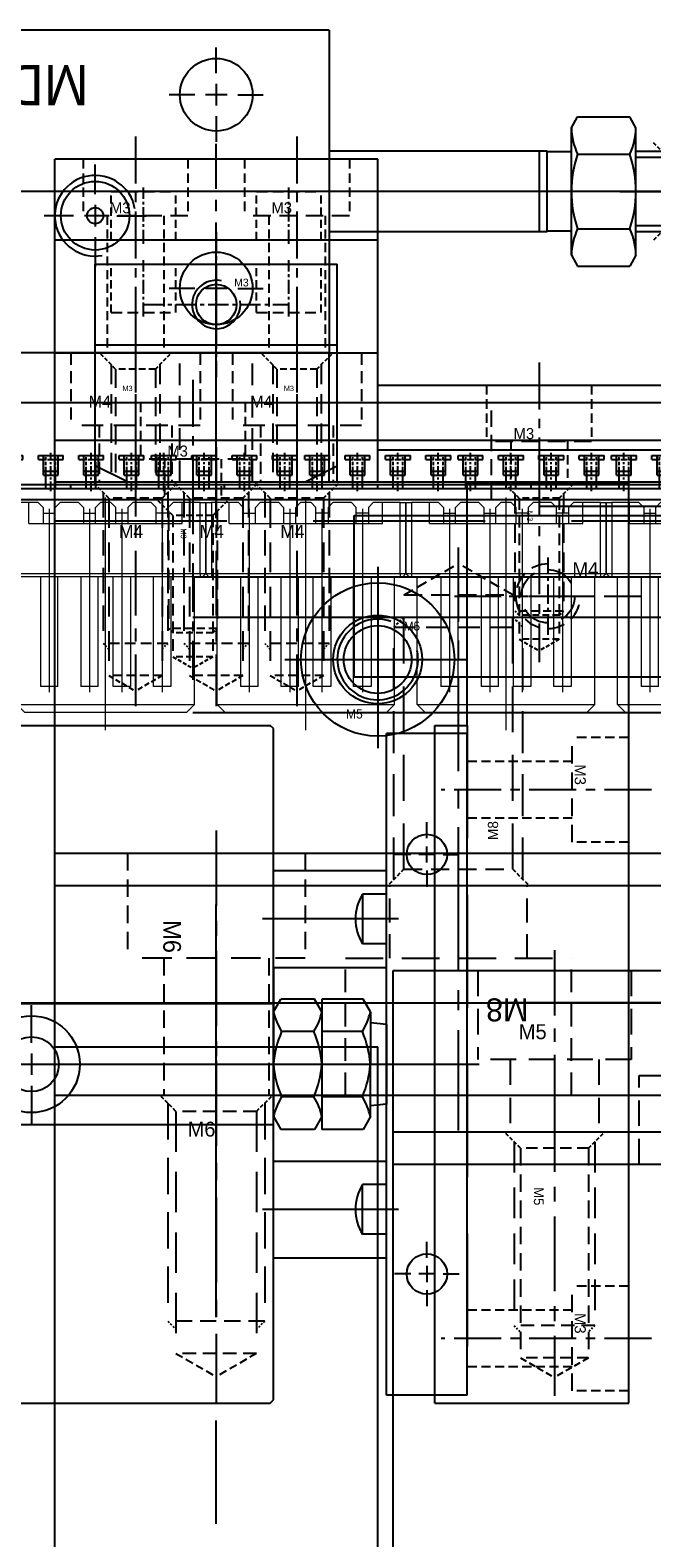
# Model space of a CAD drawing. Header units: millimetres. Extents: x -1657 to 8845, y -11980 to 3013.
# Tile 6 of 256: x 136 to 175, y -962 to -868. Entities that reach past the tile are written whole.
import ezdxf

# ---------------------------------------------------------------- set-up
doc = ezdxf.new("R2010")
doc.units = ezdxf.units.MM
doc.linetypes.add('CENTER', pattern=[2, 1.25, -0.25, 0.25, -0.25])
doc.linetypes.add('DASHED', pattern=[0.75, 0.5, -0.25])
for name, color, linetype in [('01', 6, 'Continuous'), ('图层1', 5, 'Continuous'), ('图层10', 192, 'Continuous'), ('图层11', 234, 'Continuous'), ('图层14', 143, 'Continuous'), ('图层16', 81, 'Continuous'), ('图层19', 51, 'Continuous'), ('图层37', 21, 'Continuous'), ('图层38', 115, 'Continuous'), ('图层39', 225, 'Continuous'), ('图层4', 241, 'Continuous'), ('图层40', 140, 'Continuous'), ('图层45', 74, 'Continuous'), ('图层46', 190, 'Continuous'), ('图层5', 111, 'Continuous'), ('图层64', 190, 'Continuous'), ('图层8', 201, 'Continuous'), ('推料气缸', 251, 'Continuous'), ('错位', 252, 'Continuous')]:
    doc.layers.add(name, color=color, linetype=linetype)

# ---------------------------------------------------------------- blocks, each defined once
blk = doc.blocks.new('90C6')
at = {"color": 1, "lineweight": 9, "ltscale": 0.03}
for p, q in [((-3.875, -13.445), (-3.875, 0.976)), ((-7.375, 0.266), (-7.375, -11.093)), ((-4.875, 0.266), (-4.875, -11.093)), ((-2.875, 0.266), (-2.875, -11.093)), ((-0.375, 0.266), (-0.375, -11.093))]:
    blk.add_line(p, q, dxfattribs=at)
at = {"color": 7, "linetype": 'Continuous', "lineweight": 15}
for p, q in [((-10.075, 0.65), (-9.725, 0.65)), ((-10.075, -3.75), (-10.075, 0.65)), ((-8.625, 0.65), (-9.725, 0.65)), ((-9.725, 0.65), (-9.725, -3.75)), ((-8.05, 0.65), (-8.625, 0.65)), ((-8.625, -0.65), (-8.625, 0.65)), ((-7.75, 0.35), (-8.05, 0.65)), ((-7.75, 0.35), (-7.75, -0.65)), ((-7.75, 0), (-7, 0)), ((-6.7, 0.65), (-7, 0.35)), ((-7, -0.65), (-7, 0.35)), ((-5.55, 0.65), (-6.7, 0.65)), ((-5.25, 0.35), (-5.55, 0.65)), ((-5.25, 0.35), (-5.25, -0.65)), ((-5.25, 0), (-4.5, 0)), ((-4.2, 0.65), (-4.5, 0.35)), ((-4.5, -0.65), (-4.5, 0.35)), ((-3.55, 0.65), (-4.2, 0.65)), ((-3.25, 0.35), (-3.55, 0.65)), ((-3.25, -0.65), (-3.25, 0.35)), ((-2.5, 0), (-3.25, 0)), ((-2.2, 0.65), (-2.5, 0.35)), ((-2.5, 0.35), (-2.5, -0.65)), ((-1.05, 0.65), (-2.2, 0.65)), ((-0.75, 0.35), (-1.05, 0.65)), ((-0.75, -0.65), (-0.75, 0.35)), ((0, 0), (-0.75, 0)), ((0.3, 0.65), (0, 0.35)), ((0, 0.35), (0, -0.65)), ((0.875, 0.65), (0.3, 0.65)), ((0.875, -0.65), (0.875, 0.65)), ((1.975, 0.65), (0.875, 0.65)), ((1.975, 0.65), (2.325, 0.65)), ((1.975, -3.75), (1.975, 0.65)), ((2.325, 0.65), (2.325, -3.75)), ((-8.625, -0.65), (0.875, -0.65)), ((-10.075, -3.75), (-9.875, -3.95)), ((-10.075, -3.75), (-9.725, -3.75)), ((-9.725, -3.95), (-9.875, -3.95)), ((-9.725, -3.75), (-9.725, -3.95)), ((-9.725, -3.75), (1.975, -3.75)), ((1.975, -3.95), (-9.725, -3.95)), ((-9.375, -11.85), (-9.375, -3.95)), ((-7.915, -3.95), (-7.915, -10.75)), ((-6.835, -10.75), (-6.835, -3.95)), ((-5.415, -3.95), (-5.415, -10.75)), ((-4.335, -10.75), (-4.335, -3.95)), ((-3.415, -10.75), (-3.415, -3.95)), ((-2.335, -3.95), (-2.335, -10.75)), ((-0.915, -10.75), (-0.915, -3.95)), ((0.165, -3.95), (0.165, -10.75)), ((1.625, -11.85), (1.625, -3.95)), ((1.975, -3.75), (1.975, -3.95)), ((1.975, -3.75), (2.325, -3.75)), ((2.125, -3.95), (1.975, -3.95)), ((2.325, -3.75), (2.125, -3.95)), ((-6.835, -10.75), (-7.915, -10.75)), ((-4.335, -10.75), (-5.415, -10.75)), ((-2.335, -10.75), (-3.415, -10.75)), ((0.165, -10.75), (-0.915, -10.75)), ((-8.875, -12.35), (-9.375, -11.85)), ((-9.375, -11.85), (1.625, -11.85)), ((1.125, -12.35), (1.625, -11.85)), ((1.125, -12.35), (-8.875, -12.35))]:
    blk.add_line(p, q, dxfattribs=at)
blk = doc.blocks.new('D3C3')
at = {"layer": '图层5', "color": 1, "linetype": 'CENTER', "ltscale": 3.238837}
blk.add_line((-2.75, -6.762), (-2.75, 6.107), dxfattribs=at)
at = {"layer": '图层5', "color": 4, "linetype": 'DASHED', "ltscale": 3.166667}
for p, q in [((-5.5, 0), (-5.5, 4.5)), ((0, 0), (0, 4.5)), ((-7.5, -5.5), (-7.5, 0)), ((-7.5, 0), (2, 0)), ((2, -5.5), (2, 0))]:
    blk.add_line(p, q, dxfattribs=at)
at = {"layer": '图层5', "ltscale": 3}
blk.add_text('M5', height=0.93, rotation=180, dxfattribs=at).set_placement((-0.539, -1.25))
blk = doc.blocks.new('3F')
at = {"color": 4, "linetype": 'DASHED', "ltscale": 0.471405}
for p, q in [((1, 1.237), (0, 2.237)), ((1, -1.237), (0, -2.237))]:
    blk.add_line(p, q, dxfattribs=at)
at = {"color": 4, "linetype": 'DASHED', "ltscale": 2.420833}
for p, q in [((0.738, 1.5), (8, 1.5)), ((0.738, -1.5), (8, -1.5))]:
    blk.add_line(p, q, dxfattribs=at)
at = {"color": 4, "linetype": 'DASHED', "ltscale": 1.458333}
for p, q in [((1, 1.237), (9.75, 1.237)), ((1, -1.237), (9.75, -1.237))]:
    blk.add_line(p, q, dxfattribs=at)
at = {"color": 4, "linetype": 'DASHED', "ltscale": 0.825}
for p, q in [((1, 1.237), (1, -1.237)), ((8.262, 1.237), (8.262, -1.237)), ((9.75, 1.237), (9.75, -1.237))]:
    blk.add_line(p, q, dxfattribs=at)
at = {"color": 4, "linetype": 'DASHED', "ltscale": 0.123744}
for p, q in [((8, 1.5), (8.262, 1.237)), ((8, -1.5), (8.262, -1.237))]:
    blk.add_line(p, q, dxfattribs=at)
at = {"color": 4, "linetype": 'DASHED'}
blk.add_line((8, 1.5), (8, -1.5), dxfattribs=at)
at = {"color": 4, "linetype": 'DASHED', "ltscale": 0.476314}
for p in [(9.75, 1.237), (9.75, -1.237)]:
    blk.add_line(p, (10.464, 0), dxfattribs=at)
at = {"color": 1, "linetype": 'CENTER', "ltscale": 2.408031}
blk.add_line((-0.867, 0), (11.173, 0), dxfattribs=at)
at = {"linetype": 'DASHED'}
blk.add_text('M3', height=0.3465, dxfattribs=at).set_placement((1.789, -0.745))
blk = doc.blocks.new('D474')
at = {"layer": '图层4', "color": 1, "linetype": 'CENTER', "ltscale": 2.329099}
blk.add_line((0, 0), (0, -9.027), dxfattribs=at)
at = {"layer": '图层4', "color": 4, "linetype": 'DASHED', "ltscale": 1.166667}
for p, q in [((-3.25, -1.411), (-3.25, -4.911)), ((3.25, -1.411), (3.25, -4.911))]:
    blk.add_line(p, q, dxfattribs=at)
at = {"layer": '图层4', "color": 4, "linetype": 'DASHED', "ltscale": 2.166667}
blk.add_line((3.25, -4.911), (-3.25, -4.911), dxfattribs=at)
at = {"layer": '图层4', "color": 4, "linetype": 'DASHED', "ltscale": 1.125}
for p, q in [((-1.75, -4.911), (-1.75, -7.411)), ((1.75, -4.911), (1.75, -7.411))]:
    blk.add_line(p, q, dxfattribs=at)
at = {"layer": '图层4', "linetype": 'DASHED', "ltscale": 3}
blk.add_text('M3', height=0.6863, dxfattribs=at).set_placement((-1.582, -4.757))
blk = doc.blocks.new('DA48')
at = {"layer": '图层5', "color": 1, "linetype": 'CENTER', "ltscale": 3.238837}
blk.add_line((2.75, 6.762), (2.75, -6.107), dxfattribs=at)
at = {"layer": '图层5', "color": 4, "linetype": 'DASHED', "ltscale": 3.166667}
for p, q in [((-2, 5.5), (-2, 0)), ((7.5, 5.5), (7.5, 0)), ((7.5, 0), (-2, 0)), ((0, 0), (0, -4.5)), ((5.5, 0), (5.5, -4.5))]:
    blk.add_line(p, q, dxfattribs=at)
at = {"layer": '图层5', "ltscale": 3}
blk.add_text('M5', height=0.93, dxfattribs=at).set_placement((0.539, 1.25))
blk = doc.blocks.new('5F')
at = {"color": 4, "linetype": 'DASHED', "ltscale": 0.471405}
for p, q in [((1, 2.1), (0, 3.1)), ((1, -2.1), (0, -3.1))]:
    blk.add_line(p, q, dxfattribs=at)
at = {"color": 4, "linetype": 'DASHED', "ltscale": 3.8}
for p, q in [((0.6, 2.5), (12, 2.5)), ((0.6, -2.5), (12, -2.5))]:
    blk.add_line(p, q, dxfattribs=at)
at = {"color": 4, "linetype": 'DASHED', "ltscale": 1.4}
for p, q in [((1, 2.1), (1, -2.1)), ((14, 2.1), (14, -2.1))]:
    blk.add_line(p, q, dxfattribs=at)
at = {"color": 4, "linetype": 'DASHED', "ltscale": 2.166667}
for p, q in [((1, 2.1), (14, 2.1)), ((1, -2.1), (14, -2.1))]:
    blk.add_line(p, q, dxfattribs=at)
at = {"color": 4, "linetype": 'DASHED', "ltscale": 0.188562}
for p, q in [((12, 2.5), (12.4, 2.1)), ((12, -2.5), (12.4, -2.1))]:
    blk.add_line(p, q, dxfattribs=at)
at = {"color": 4, "linetype": 'DASHED', "ltscale": 1.666667}
blk.add_line((12, 2.5), (12, -2.5), dxfattribs=at)
at = {"color": 4, "linetype": 'DASHED', "ltscale": 0.80829}
for p in [(14, 2.1), (14, -2.1)]:
    blk.add_line(p, (15.212, 0), dxfattribs=at)
at = {"color": 1, "linetype": 'CENTER', "ltscale": 3.699214}
blk.add_line((-2.156, 0), (16.34, 0), dxfattribs=at)
blk.add_text('M5', height=0.6063).set_placement((3.422, -1.275))
blk = doc.blocks.new('E52F')
at = {"layer": '推料气缸'}
for p, q in [((-105.6, 0), (-105.8, -0.2)), ((0, 0), (-105.6, 0)), ((-117.8, -0.5), (-112.8, -0.5)), ((-117.8, -0.5), (-117.8, -41.5)), ((-112.8, -0.5), (-112.8, -28.461)), ((-105.8, -0.2), (-105.8, -41.8)), ((-115.3, -7), (-115.3, -6)), ((-116.3, -8), (-117.3, -8)), ((-115.8, -8), (-114.8, -8)), ((-115.3, -8.5), (-115.3, -7.5)), ((-114.3, -8), (-113.3, -8)), ((-115.3, -9), (-115.3, -10)), ((-105.8, -9), (-112.8, -9)), ((-105.8, -9), (-105.8, -27)), ((-112.8, -10.461), (-111.3, -10.461)), ((-111.3, -10.461), (-111.3, -13.539)), ((-112.8, -13.539), (-111.3, -13.539)), ((-105.8, -15), (-112.8, -15)), ((-105.8, -15), (-105.8, -19.12)), ((-111.8, -17.75), (-111.343, -16.959)), ((-111.8, -17.75), (-111.8, -21)), ((-111.343, -16.959), (-108.8, -16.959)), ((-108.8, -17.75), (-108.343, -16.959)), ((-108.8, -25.041), (-108.8, -16.959)), ((-108.343, -16.959), (-106.257, -16.959)), ((-105.8, -17.75), (-106.257, -16.959)), ((-105.8, -17.25), (0.2, -17.25)), ((-90.8, -19.667), (-90.8, -17.333)), ((-112.8, -18.53), (-111.8, -18.43)), ((-112.8, -23.47), (-112.8, -18.53)), ((-105.8, -24.95), (-105.8, -18.36)), ((-111.302, -18.979), (-108.8, -18.979)), ((-108.302, -18.979), (-106.298, -18.979)), ((-90.8, -21.667), (-90.8, -20.333)), ((-111.8, -24.25), (-111.8, -21)), ((-90.8, -22.333), (-90.8, -24.667)), ((-111.302, -23.021), (-108.8, -23.021)), ((-108.302, -23.021), (-106.298, -23.021)), ((-112.8, -23.47), (-111.8, -23.57)), ((-111.8, -24.25), (-111.343, -25.041)), ((-108.8, -24.25), (-108.343, -25.041)), ((-105.8, -24.25), (-106.257, -25.041)), ((-105.8, -27), (-105.8, -24)), ((-111.343, -25.041), (-108.8, -25.041)), ((-108.343, -25.041), (-106.257, -25.041)), ((-105.8, -24.75), (0.2, -24.75)), ((-105.8, -27), (-112.8, -27)), ((-112.8, -28.461), (-111.3, -28.461)), ((-112.8, -28.461), (-112.8, -41.5)), ((-111.3, -31.539), (-111.3, -28.461)), ((-112.8, -31.539), (-111.3, -31.539)), ((-115.3, -33), (-115.3, -32)), ((-115.3, -33.5), (-115.3, -34.5)), ((-105.8, -33), (-112.8, -33)), ((-116.3, -34), (-117.3, -34)), ((-115.8, -34), (-114.8, -34)), ((-114.3, -34), (-113.3, -34)), ((-115.3, -35), (-115.3, -36)), ((-117.8, -41.5), (-112.8, -41.5)), ((-105.8, -41.8), (-105.6, -42)), ((0, -42), (-105.6, -42))]:
    blk.add_line(p, q, dxfattribs=at)
at = {"layer": '推料气缸', "ltscale": 4}
for p, q in [((-113.549, -12), (-105.116, -12)), ((1.775, -21), (-118.534, -21)), ((-113.549, -30), (-105.116, -30))]:
    blk.add_line(p, q, dxfattribs=at)
at = {"layer": '推料气缸'}
for centre, radius in [((-115.3, -8), 1.25), ((-90.8, -21), 3), ((-90.8, -21), 1.7), ((-115.3, -34), 1.25)]:
    blk.add_circle(centre, radius, dxfattribs=at)
for centre, radius, start, end in [((-113.875, -12), 3, 329.12996, 30.87004), ((-107.59, -16.76), 4.325, 193.23399, 210.87382), ((-104.59, -16.76), 4.325, 193.23399, 210.87382), ((-110.01, -16.76), 4.325, 329.12618, 346.76601), ((-105.395, -21.507), 6.425, 156.8344, 175.47647), ((-102.395, -21.507), 6.425, 156.8344, 175.47647), ((-112.205, -21.507), 6.425, 4.52353, 23.1656), ((-105.395, -20.493), 6.425, 184.52353, 203.1656), ((-102.395, -20.493), 6.425, 184.52353, 203.1656), ((-112.205, -20.493), 6.425, 336.8344, 355.47647), ((-107.59, -25.24), 4.325, 149.12618, 166.76601), ((-104.59, -25.24), 4.325, 149.12618, 166.76601), ((-110.01, -25.24), 4.325, 13.23399, 30.87382), ((-113.875, -30), 3, 329.12996, 30.87004)]:
    blk.add_arc(centre, radius, start, end, dxfattribs=at)
blk = doc.blocks.new('4E')
at = {"color": 1, "linetype": 'CENTER', "ltscale": 0.96}
for p, q in [((0, -2.4), (0, 2.4)), ((-2.4, 0), (2.4, 0))]:
    blk.add_line(p, q, dxfattribs=at)
at = {"color": 4, "linetype": 'DASHED', "ltscale": 3.454}
blk.add_circle((0, 0), 1.65, dxfattribs=at)
at = {"color": 4, "linetype": 'DASHED', "ltscale": 2.093333}
blk.add_arc((0, 0), 2, 90, 0, dxfattribs=at)
at = {"ltscale": 0.5}
blk.add_text('M4', height=0.8733, dxfattribs=at).set_placement((1.508, 1.238))
blk = doc.blocks.new('E698')
at = {"layer": '图层11', "color": 4, "linetype": 'DASHED', "ltscale": 2.166667}
blk.add_line((0, 0), (0, 6.5), dxfattribs=at)
at = {"layer": '图层11', "color": 4, "linetype": 'DASHED', "ltscale": 1.166667}
for p, q in [((3.5, 6.5), (0, 6.5)), ((3.5, 0), (0, 0))]:
    blk.add_line(p, q, dxfattribs=at)
at = {"layer": '图层11', "color": 4, "linetype": 'DASHED', "ltscale": 1.125}
for p, q in [((0, 5), (-6.5, 5)), ((0, 1.5), (-6.5, 1.5))]:
    blk.add_line(p, q, dxfattribs=at)
at = {"layer": '图层11', "color": 1, "linetype": 'CENTER', "ltscale": 2.329099}
blk.add_line((4.911, 3.25), (-8.116, 3.25), dxfattribs=at)
at = {"layer": '图层11', "linetype": 'DASHED', "ltscale": 3}
blk.add_text('M3', height=0.6863, rotation=270, dxfattribs=at).set_placement((0.154, 4.832))
blk = doc.blocks.new('5A')
at = {"color": 1, "linetype": 'CENTER'}
for p, q in [((0, 5.75), (0, -5.75)), ((-5.75, 0), (5.75, 0))]:
    blk.add_line(p, q, dxfattribs=at)
for radius in [4.75, 2.75]:
    blk.add_circle((0, 0), radius)
blk.add_text('M5', height=0.56).set_placement((-1.965, -3.658))
blk = doc.blocks.new('5C')
at = {"color": 1, "linetype": 'CENTER'}
for p, q in [((0, 4.5), (0, -4.5)), ((-4.5, 0), (4.5, 0))]:
    blk.add_line(p, q, dxfattribs=at)
blk.add_circle((0, 0), 2.1)
at = {"color": 2, "linetype": 'Continuous'}
blk.add_arc((0, 0), 2.5, 70.7735, 12.49301, dxfattribs=at)
blk.add_text('M5', height=0.54).set_placement((1.623, 1.797))
blk = doc.blocks.new('12752')
at = {"layer": '图层19', "color": 1, "linetype": 'CENTER', "ltscale": 4.971162}
blk.add_line((7, -10.692), (7, 7.323), dxfattribs=at)
at = {"layer": '图层19', "color": 4, "linetype": 'DASHED', "ltscale": 2.944444}
for p, q in [((2.75, 0), (2.75, 4.5)), ((11.25, 0), (11.25, 4.5))]:
    blk.add_line(p, q, dxfattribs=at)
at = {"layer": '图层19', "color": 4, "linetype": 'DASHED', "ltscale": 4.666667}
blk.add_line((0, 0), (14, 0), dxfattribs=at)
at = {"layer": '图层19', "color": 4, "linetype": 'DASHED', "ltscale": 2.833333}
for p, q in [((0, -8.5), (0, 0)), ((14, -8.5), (14, 0))]:
    blk.add_line(p, q, dxfattribs=at)
at = {"layer": '图层19', "ltscale": 5}
blk.add_text('M8', height=1.4234, rotation=180, dxfattribs=at).set_placement((11.345, -2.502))
blk = doc.blocks.new('8F')
at = {"color": 4, "linetype": 'DASHED', "ltscale": 0.471405}
for p, q in [((1, 3.375), (0, 4.375)), ((1, -3.375), (0, -4.375))]:
    blk.add_line(p, q, dxfattribs=at)
at = {"color": 4, "linetype": 'DASHED', "ltscale": 5.208333}
for p, q in [((0.375, 4), (16, 4)), ((0.375, -4), (16, -4))]:
    blk.add_line(p, q, dxfattribs=at)
at = {"color": 4, "linetype": 'DASHED', "ltscale": 0.294628}
for p, q in [((16, 4), (16.625, 3.375)), ((16, -4), (16.625, -3.375))]:
    blk.add_line(p, q, dxfattribs=at)
at = {"color": 4, "linetype": 'DASHED', "ltscale": 2.666667}
blk.add_line((16, 4), (16, -4), dxfattribs=at)
at = {"color": 4, "linetype": 'DASHED', "ltscale": 2.25}
for p, q in [((1, 3.375), (1, -3.375)), ((18, 3.375), (18, -3.375))]:
    blk.add_line(p, q, dxfattribs=at)
at = {"color": 4, "linetype": 'DASHED', "ltscale": 5.666667}
for p, q in [((1, 3.375), (18, 3.375)), ((1, -3.375), (18, -3.375))]:
    blk.add_line(p, q, dxfattribs=at)
at = {"color": 4, "linetype": 'DASHED', "ltscale": 1.299038}
for p in [(18, 3.375), (18, -3.375)]:
    blk.add_line(p, (19.949, 0), dxfattribs=at)
at = {"color": 1, "linetype": 'CENTER', "ltscale": 4.620811}
blk.add_line((-2.156, 0), (20.948, 0), dxfattribs=at)
blk.add_text('M8', height=0.635).set_placement((2.81, -2.459))
blk = doc.blocks.new('1279C')
at = {"layer": '图层37', "color": 1, "linetype": 'CENTER', "ltscale": 2.329099}
blk.add_line((-3.25, 4.911), (-3.25, -4.116), dxfattribs=at)
at = {"layer": '图层37', "color": 4, "linetype": 'DASHED', "ltscale": 1.166667}
for p, q in [((-6.5, 3.5), (-6.5, 0)), ((0, 3.5), (0, 0))]:
    blk.add_line(p, q, dxfattribs=at)
at = {"layer": '图层37', "color": 4, "linetype": 'DASHED', "ltscale": 2.166667}
blk.add_line((0, 0), (-6.5, 0), dxfattribs=at)
at = {"layer": '图层37', "color": 4, "linetype": 'DASHED', "ltscale": 1.125}
for p, q in [((-5, 0), (-5, -2.5)), ((-1.5, 0), (-1.5, -2.5))]:
    blk.add_line(p, q, dxfattribs=at)
at = {"layer": '图层37', "linetype": 'DASHED', "ltscale": 3}
blk.add_text('M3', height=0.6863, dxfattribs=at).set_placement((-4.832, 0.154))
blk = doc.blocks.new('1282D')
at = {"layer": '图层38', "color": 1, "linetype": 'CENTER', "ltscale": 2.671598}
blk.add_line((0, 0), (0, -12.358), dxfattribs=at)
at = {"layer": '图层38', "color": 4, "linetype": 'DASHED', "ltscale": 1.5}
for p, q in [((-4, -2.215), (-4, -6.715)), ((4, -2.215), (4, -6.715)), ((-2.25, -6.715), (-2.25, -10.215)), ((2.25, -6.715), (2.25, -10.215))]:
    blk.add_line(p, q, dxfattribs=at)
at = {"layer": '图层38', "color": 4, "linetype": 'DASHED', "ltscale": 2.666667}
blk.add_line((4, -6.715), (-4, -6.715), dxfattribs=at)
at = {"layer": '图层38'}
blk.add_text('M4', height=0.743, dxfattribs=at).set_placement((-2.897, -5.607))
blk = doc.blocks.new('4F')
at = {"color": 4, "linetype": 'DASHED', "ltscale": 0.471405}
for p, q in [((1, 1.65), (0, 2.65)), ((1, -1.65), (0, -2.65))]:
    blk.add_line(p, q, dxfattribs=at)
at = {"color": 4, "linetype": 'DASHED', "ltscale": 3.116667}
for p, q in [((0.65, 2), (10, 2)), ((0.65, -2), (10, -2))]:
    blk.add_line(p, q, dxfattribs=at)
at = {"color": 4, "linetype": 'DASHED', "ltscale": 0.164992}
for p, q in [((10, 2), (10.35, 1.65)), ((10, -2), (10.35, -1.65))]:
    blk.add_line(p, q, dxfattribs=at)
at = {"color": 4, "linetype": 'DASHED', "ltscale": 1.333333}
blk.add_line((10, 2), (10, -2), dxfattribs=at)
at = {"color": 4, "linetype": 'DASHED', "ltscale": 1.1}
for p, q in [((1, 1.65), (1, -1.65)), ((12, 1.65), (12, -1.65))]:
    blk.add_line(p, q, dxfattribs=at)
at = {"color": 4, "linetype": 'DASHED', "ltscale": 3.666667}
for p, q in [((1, 1.65), (12, 1.65)), ((1, -1.65), (12, -1.65))]:
    blk.add_line(p, q, dxfattribs=at)
at = {"color": 4, "linetype": 'DASHED', "ltscale": 0.635085}
for p in [(12, 1.65), (12, -1.65)]:
    blk.add_line(p, (12.953, 0), dxfattribs=at)
at = {"color": 1, "linetype": 'CENTER', "ltscale": 3.210708}
blk.add_line((-2.156, 0), (13.898, 0), dxfattribs=at)
blk.add_text('M4', height=0.8081, rotation=90).set_placement((3.463, -1.03))
blk = doc.blocks.new('3C')
at = {"color": 1, "linetype": 'CENTER'}
for p, q in [((0, 4.5), (0, -4.5)), ((-4.5, 0), (4.5, 0))]:
    blk.add_line(p, q, dxfattribs=at)
blk.add_circle((0, 0), 1.25)
at = {"color": 2, "linetype": 'Continuous'}
blk.add_arc((0, 0), 1.5, 77.28966, 8.58276, dxfattribs=at)
blk.add_text('M3', height=0.4838).set_placement((1.112, 1.118))
blk = doc.blocks.new('1291A')
at = {"layer": '图层40', "color": 1, "linetype": 'CENTER', "ltscale": 2.329099}
blk.add_line((-3.25, 4.911), (-3.25, -10.116), dxfattribs=at)
at = {"layer": '图层40', "color": 4, "linetype": 'DASHED', "ltscale": 1.166667}
for p, q in [((-6.5, 3.5), (-6.5, 0)), ((0, 3.5), (0, 0))]:
    blk.add_line(p, q, dxfattribs=at)
at = {"layer": '图层40', "color": 4, "linetype": 'DASHED', "ltscale": 2.166667}
blk.add_line((0, 0), (-6.5, 0), dxfattribs=at)
at = {"layer": '图层40', "color": 4, "linetype": 'DASHED', "ltscale": 1.125}
for p, q in [((-5, 0), (-5, -8.5)), ((-1.5, 0), (-1.5, -8.5))]:
    blk.add_line(p, q, dxfattribs=at)
at = {"layer": '图层40', "linetype": 'DASHED', "ltscale": 3}
blk.add_text('M3', height=0.6863, dxfattribs=at).set_placement((-4.832, 0.154))
blk = doc.blocks.new('12942')
at = {"layer": '图层38', "color": 1, "linetype": 'CENTER', "ltscale": 2.55}
blk.add_line((0, 0), (0, -10.479), dxfattribs=at)
at = {"layer": '图层38', "color": 4, "linetype": 'DASHED', "ltscale": 0.471405}
for p, q in [((-1.237, -2.258), (-2.237, -1.258)), ((1.237, -2.258), (2.237, -1.258))]:
    blk.add_line(p, q, dxfattribs=at)
at = {"layer": '图层38', "color": 4, "linetype": 'DASHED', "ltscale": 2.420833}
for p, q in [((-1.5, -1.996), (-1.5, -9.258)), ((1.5, -1.996), (1.5, -9.258))]:
    blk.add_line(p, q, dxfattribs=at)
at = {"layer": '图层38', "color": 4, "linetype": 'DASHED', "ltscale": 2.333333}
for p, q in [((-1.237, -2.258), (-1.237, -9.258)), ((1.237, -2.258), (1.237, -9.258))]:
    blk.add_line(p, q, dxfattribs=at)
at = {"layer": '图层38', "color": 4, "linetype": 'DASHED', "ltscale": 0.825}
blk.add_line((1.237, -2.258), (-1.237, -2.258), dxfattribs=at)
at = {"layer": '图层38'}
blk.add_text('M3', height=0.3257, dxfattribs=at).set_placement((-0.81, -3.625))
blk = doc.blocks.new('10B61')
at = {"layer": '01', "ltscale": 0.625}
for p, q in [((-7, -0.25), (-7, 0)), ((-7, 0), (-5.46, 0)), ((-6.68, -1.225), (-6.68, 0)), ((-5.78, -1.225), (-5.78, 0)), ((-5.46, -0.25), (-5.46, 0)), ((-4.5, 0), (-2.96, 0)), ((-4.5, -0.25), (-4.5, 0)), ((-4.18, -1.225), (-4.18, 0)), ((-3.28, -1.225), (-3.28, 0)), ((-2.96, -0.25), (-2.96, 0)), ((-2.5, -0.25), (-2.5, 0)), ((-2.5, 0), (-0.96, 0)), ((-2.18, -1.225), (-2.18, 0)), ((-1.28, -1.225), (-1.28, 0)), ((-0.96, -0.25), (-0.96, 0)), ((0, 0), (1.54, 0)), ((0, -0.25), (0, 0)), ((0.32, -1.225), (0.32, 0)), ((1.22, -1.225), (1.22, 0)), ((1.54, -0.25), (1.54, 0)), ((-7, -0.25), (-6.68, -0.25)), ((-5.78, -0.25), (-5.46, -0.25)), ((-4.5, -0.25), (-4.18, -0.25)), ((-3.28, -0.25), (-2.96, -0.25)), ((-2.5, -0.25), (-2.18, -0.25)), ((-1.28, -0.25), (-0.96, -0.25)), ((0, -0.25), (0.32, -0.25)), ((1.22, -0.25), (1.54, -0.25)), ((-7.48, -1.8), (2.02, -1.8)), ((-7.48, -2.05), (-7.48, -1.8)), ((-6.68, -0.975), (-5.78, -0.975)), ((-6.68, -1.225), (-5.78, -1.225)), ((-6.53, -2.05), (-6.53, -1.225)), ((-5.93, -2.05), (-5.93, -1.225)), ((-4.18, -0.975), (-3.28, -0.975)), ((-4.18, -1.225), (-3.28, -1.225)), ((-4.03, -2.05), (-4.03, -1.225)), ((-3.43, -2.05), (-3.43, -1.225)), ((-2.18, -0.975), (-1.28, -0.975)), ((-2.18, -1.225), (-1.28, -1.225)), ((-2.03, -2.05), (-2.03, -1.225)), ((-1.43, -2.05), (-1.43, -1.225)), ((0.32, -0.975), (1.22, -0.975)), ((0.32, -1.225), (1.22, -1.225)), ((0.47, -2.05), (0.47, -1.225)), ((1.07, -2.05), (1.07, -1.225)), ((2.02, -2.05), (2.02, -1.8)), ((-7.48, -2.05), (2.02, -2.05))]:
    blk.add_line(p, q, dxfattribs=at)
at = {"layer": '01', "color": 4, "linetype": 'DASHED', "ltscale": 0.408298}
for p, q in [((-6.53, -1.225), (-6.53, 0)), ((-5.93, -1.225), (-5.93, 0)), ((-4.03, -1.225), (-4.03, 0)), ((-3.43, -1.225), (-3.43, 0)), ((-2.03, -1.225), (-2.03, 0)), ((-1.43, -1.225), (-1.43, 0)), ((0.47, -1.225), (0.47, 0)), ((1.07, -1.225), (1.07, 0))]:
    blk.add_line(p, q, dxfattribs=at)
at = {"layer": '01', "color": 1, "linetype": 'CENTER', "ltscale": 0.4756}
for p, q in [((-6.233, -2.214), (-6.233, 0.164)), ((-3.733, -2.214), (-3.733, 0.164)), ((-1.733, -2.214), (-1.733, 0.164)), ((0.767, -2.214), (0.767, 0.164))]:
    blk.add_line(p, q, dxfattribs=at)
at = {"layer": '01', "color": 4, "linetype": 'DASHED', "ltscale": 0.3}
for p, q in [((-6.68, -0.25), (-5.78, -0.25)), ((-4.18, -0.25), (-3.28, -0.25)), ((-2.18, -0.25), (-1.28, -0.25)), ((0.32, -0.25), (1.22, -0.25))]:
    blk.add_line(p, q, dxfattribs=at)
blk = doc.blocks.new('12989')
at = {"layer": '01', "ltscale": 0.625}
for p in [(-88.27, 2.05), (-78.77, 2.05), (-69.27, 2.05), (-59.77, 2.05), (-50.27, 2.05)]:
    blk.add_blockref('10B61', p, dxfattribs=at)
blk = doc.blocks.new('1310C')
at = {"layer": '错位'}
for p, q in [((-27, 10), (-82, 10)), ((-82, 10), (-82, -10)), ((-27, 10), (-27, -10)), ((-34, 7.333), (-34, 8.917)), ((-34, 6.667), (-34, 5.333)), ((-35.333, 6), (-36.917, 6)), ((-33.333, 6), (-34.667, 6)), ((-32.667, 6), (-31.083, 6)), ((-72, 2.833), (-72, 4.667)), ((-34, 4.667), (-34, 3.083)), ((-12, 3.95), (-11.614, 4.619)), ((-12, -3.95), (-12, 3.95)), ((-11.614, 4.619), (-8.386, 4.619)), ((-8, 3.95), (-8.386, 4.619)), ((-8, -3.95), (-8, 3.95)), ((-72, 2.167), (-72, 0.833)), ((-13.5, 2.5), (-27, 2.5)), ((-14, 2.5), (-14, -2.5)), ((-13.5, -2.5), (-13.5, 2.5)), ((-12, 2.45), (-13.5, 2.45)), ((-12, -2.5), (-12, 2.5)), ((-12, 2.5), (-12, 2.5)), ((-12, 2.125), (-12, 2.125)), ((-11.614, 2.309), (-8.386, 2.309)), ((-8, 2.5), (-1.5, 2.5)), ((-8, 2.125), (-1.125, 2.125)), ((-1.5, 2.5), (-1.5, -2.5)), ((-1, 2), (-1.5, 2.5)), ((-1, -2), (-1, 2)), ((-75.667, 1.5), (-73.833, 1.5)), ((-73.333, 1.5), (-75.167, 1.5)), ((-71.333, 1.5), (-72.667, 1.5)), ((-41.5, -0.167), (-41.5, 1.667)), ((0, 0), (-82.819, 0)), ((-72, 0.167), (-72, -1.667)), ((-41.5, -0.833), (-41.5, -2.167)), ((-42.833, -1.5), (-44.667, -1.5)), ((-40.833, -1.5), (-42.167, -1.5)), ((-40.167, -1.5), (-38.333, -1.5)), ((-13.5, -2.5), (-27, -2.5)), ((-12, -2.45), (-13.5, -2.45)), ((-12, -2.125), (-12, -2.125)), ((-12, -2.5), (-12, -2.5)), ((-11.614, -2.309), (-8.386, -2.309)), ((-1.125, -2.125), (-8, -2.125)), ((-1.5, -2.5), (-8, -2.5)), ((-1.5, -2.5), (-1, -2)), ((-41.5, -2.833), (-41.5, -4.667)), ((-34, -4.667), (-34, -3.083)), ((-12, -3.95), (-11.614, -4.619)), ((-11.614, -4.619), (-8.386, -4.619)), ((-8, -3.95), (-8.386, -4.619)), ((-34, -5.333), (-34, -6.667)), ((-35.333, -6), (-36.917, -6)), ((-33.333, -6), (-34.667, -6)), ((-32.667, -6), (-31.083, -6)), ((-34, -7.333), (-34, -8.917)), ((-27, -10), (-82, -10))]:
    blk.add_line(p, q, dxfattribs=at)
for centre, radius in [((-34, 6), 2.25), ((-72, 1.5), 2.125), ((-72, 1.5), 0.5), ((-41.5, -1.5), 2.125), ((-41.5, -1.5), 0.5), ((-34, -6), 2.25)]:
    blk.add_circle(centre, radius, dxfattribs=at)
for centre, radius, start, end in [((-72, 1.5), 2.5, 10, 280), ((-8.049, 4.014), 3.951, 180.93003, 205.55828), ((-11.951, 4.014), 3.951, 334.44172, 359.06997), ((-4.901, 0), 7.099, 161.01584, 198.98416), ((-15.099, 0), 7.099, 341.01584, 18.98416), ((-41.5, -1.5), 2.5, 10, 280), ((-8.049, -4.014), 3.951, 154.44172, 179.06997), ((-11.951, -4.014), 3.951, 0.93003, 25.55828)]:
    blk.add_arc(centre, radius, start, end, dxfattribs=at)
blk.add_text('MD-16X15-S', height=2.5, rotation=180, dxfattribs=at).set_placement((-41.897, 7.843))
blk = doc.blocks.new('1317B')
at = {"layer": '图层45', "color": 4, "linetype": 'DASHED', "ltscale": 0.471405}
for p, q in [((0, 0), (-1, 1)), ((0, -4.2), (-1, -5.2))]:
    blk.add_line(p, q, dxfattribs=at)
at = {"layer": '图层45', "color": 4, "linetype": 'DASHED', "ltscale": 4.466667}
for p, q in [((-0.4, 0.4), (12, 0.4)), ((-0.4, -4.6), (12, -4.6))]:
    blk.add_line(p, q, dxfattribs=at)
at = {"layer": '图层45', "color": 4, "linetype": 'DASHED', "ltscale": 1.4}
blk.add_line((0, 0), (0, -4.2), dxfattribs=at)
at = {"layer": '图层45', "color": 4, "linetype": 'DASHED', "ltscale": 4.333333}
for p, q in [((0, 0), (12, 0)), ((0, -4.2), (12, -4.2))]:
    blk.add_line(p, q, dxfattribs=at)
at = {"layer": '图层45', "color": 1, "linetype": 'CENTER', "ltscale": 3.6}
blk.add_line((-3, -2.1), (13.576, -2.1), dxfattribs=at)
at = {"layer": '图层45'}
blk.add_text('M5', height=1.0315, rotation=90, dxfattribs=at).set_placement((2.161, -3.593))
blk = doc.blocks.new('6F')
at = {"color": 4, "linetype": 'DASHED', "ltscale": 0.471405}
for p, q in [((1, 2.5), (0, 3.5)), ((1, -2.5), (0, -3.5))]:
    blk.add_line(p, q, dxfattribs=at)
at = {"color": 4, "linetype": 'DASHED', "ltscale": 4.5}
for p, q in [((0.5, 3), (14, 3)), ((0.5, -3), (14, -3))]:
    blk.add_line(p, q, dxfattribs=at)
at = {"color": 4, "linetype": 'DASHED', "ltscale": 0.235702}
for p, q in [((14, 3), (14.5, 2.5)), ((14, -3), (14.5, -2.5))]:
    blk.add_line(p, q, dxfattribs=at)
at = {"color": 4, "linetype": 'DASHED', "ltscale": 2}
blk.add_line((14, 3), (14, -3), dxfattribs=at)
at = {"color": 4, "linetype": 'DASHED', "ltscale": 1.666667}
for p, q in [((1, 2.5), (1, -2.5)), ((16, 2.5), (16, -2.5))]:
    blk.add_line(p, q, dxfattribs=at)
at = {"color": 4, "linetype": 'DASHED', "ltscale": 5}
for p, q in [((1, 2.5), (16, 2.5)), ((1, -2.5), (16, -2.5))]:
    blk.add_line(p, q, dxfattribs=at)
at = {"color": 4, "linetype": 'DASHED', "ltscale": 0.96225}
for p in [(16, 2.5), (16, -2.5)]:
    blk.add_line(p, (17.443, 0), dxfattribs=at)
at = {"color": 1, "linetype": 'CENTER', "ltscale": 4.23765}
blk.add_line((-2.156, 0), (19.033, 0), dxfattribs=at)
blk.add_text('M6', height=0.9239, rotation=90).set_placement((2.565, -1.765))
blk = doc.blocks.new('15745')
at = {"layer": '图层19', "color": 1, "linetype": 'CENTER', "ltscale": 3.728372}
blk.add_line((3.25, 7.894), (3.25, -10.61), dxfattribs=at)
at = {"layer": '图层19', "color": 4, "linetype": 'DASHED', "ltscale": 2.166667}
for p, q in [((-2.25, 6.5), (-2.25, 0)), ((8.75, 6.5), (8.75, 0)), ((0, 0), (0, -8.5)), ((6.5, 0), (6.5, -8.5))]:
    blk.add_line(p, q, dxfattribs=at)
at = {"layer": '图层19', "color": 4, "linetype": 'DASHED', "ltscale": 3.666667}
blk.add_line((8.75, 0), (-2.25, 0), dxfattribs=at)
at = {"layer": '图层19', "ltscale": 4}
blk.add_text('M6', height=1.0943, rotation=270, dxfattribs=at).set_placement((-0.029, 2.345))

msp = doc.modelspace()

# ---------------------------------------------------------------- linework, layer by layer
at = {"layer": '图层1'}
for p, q in [((46.5098, -897.4622), (246.5098, -897.4622)), ((46.5098, -928.6622), (246.5098, -928.6622))]:
    msp.add_line(p, q, dxfattribs=at)
at = {"layer": '图层1', "color": 4, "linetype": 'DASHED', "ltscale": 66.666667}
for p, q in [((46.5098, -902.2622), (246.5098, -902.2622)), ((46.5098, -904.7622), (246.5098, -904.7622)), ((46.5098, -910.6622), (246.5098, -910.6622))]:
    msp.add_line(p, q, dxfattribs=at)
at = {"layer": '图层10', "ltscale": 1.625}
for p, q in [((156.5098, -898.4622), (235.8098, -898.4622)), ((156.5098, -908.4622), (156.5098, -898.4622)), ((156.5098, -908.4622), (236.5098, -908.4622))]:
    msp.add_line(p, q, dxfattribs=at)
at = {"layer": '图层11', "ltscale": 1.625}
for p, q in [((163.5098, -911.4622), (163.5098, -896.4622)), ((163.5098, -896.4622), (173.5098, -896.4622)), ((173.5098, -953.4622), (173.5098, -896.4622)), ((161.5098, -953.4622), (161.5098, -911.4622)), ((161.5098, -911.4622), (163.5098, -911.4622)), ((161.5098, -953.4622), (173.5098, -953.4622))]:
    msp.add_line(p, q, dxfattribs=at)
at = {"layer": '图层11', "color": 4, "linetype": 'DASHED', "ltscale": 3.333333}
for p, q in [((163.5098, -898.4622), (173.5098, -898.4622)), ((163.5098, -908.4622), (173.5098, -908.4622))]:
    msp.add_line(p, q, dxfattribs=at)
at = {"layer": '图层11', "color": 1, "linetype": 'CENTER', "ltscale": 2.32}
msp.add_line((162.7098, -903.4622), (174.3098, -903.4622), dxfattribs=at)
at = {"layer": '图层11', "color": 4, "linetype": 'DASHED', "ltscale": 14}
msp.add_line((163.5098, -911.4622), (163.5098, -953.4622), dxfattribs=at)
at = {"layer": '图层14', "ltscale": 0.625}
for p, q in [((137.9598, -921.3822), (137.9598, -896.3822)), ((137.9598, -896.3822), (347.4598, -896.3822)), ((137.9598, -896.7822), (265.9598, -896.7822)), ((137.9598, -921.3822), (347.4598, -921.3822))]:
    msp.add_line(p, q, dxfattribs=at)
at = {"layer": '图层14', "color": 4, "linetype": 'DASHED', "ltscale": 0.5}
msp.add_line((167.9598, -896.3822), (167.9598, -897.8822), dxfattribs=at)
at = {"layer": '图层14', "color": 4, "linetype": 'DASHED', "ltscale": 23}
msp.add_line((167.9598, -897.8822), (236.9598, -897.8822), dxfattribs=at)
at = {"layer": '图层16', "ltscale": 0.15}
for p, q in [((137.9598, -919.3822), (137.9598, -893.7822)), ((137.9598, -893.7822), (265.9598, -893.7822)), ((137.9598, -919.3822), (265.9598, -919.3822))]:
    msp.add_line(p, q, dxfattribs=at)
at = {"layer": '图层16', "color": 4, "linetype": 'DASHED', "ltscale": 21.333333}
for p, q in [((137.9598, -896.7822), (265.9598, -896.7822)), ((137.9598, -898.7822), (265.9598, -898.7822))]:
    msp.add_line(p, q, dxfattribs=at)
at = {"layer": '图层19', "ltscale": 6.25}
for p, q in [((137.9598, -934.3822), (137.9598, -919.3822)), ((137.9598, -919.3822), (337.9598, -919.3822)), ((137.9598, -934.3822), (337.9598, -934.3822))]:
    msp.add_line(p, q, dxfattribs=at)
at = {"layer": '图层19', "color": 4, "linetype": 'DASHED', "ltscale": 66.666667}
msp.add_line((137.9598, -921.3822), (337.9598, -921.3822), dxfattribs=at)
at = {"layer": '图层37', "ltscale": 0.45}
for p, q in [((157.9598, -896.3822), (157.9598, -890.3822)), ((157.9598, -890.3822), (237.9598, -890.3822)), ((157.9598, -894.3822), (237.9598, -894.3822)), ((157.9598, -896.3822), (237.9598, -896.3822))]:
    msp.add_line(p, q, dxfattribs=at)
at = {"layer": '图层38', "color": 1, "linetype": 'CENTER', "ltscale": 2.497434}
msp.add_line((147.9598, -898.6258), (147.9598, -886.1386), dxfattribs=at)
at = {"layer": '图层38'}
for p, q in [((137.9598, -896.3822), (137.9598, -888.3822)), ((137.9598, -888.3822), (157.9598, -888.3822)), ((157.9598, -896.3822), (157.9598, -888.3822)), ((137.9598, -896.3822), (157.9598, -896.3822))]:
    msp.add_line(p, q, dxfattribs=at)
at = {"layer": '图层38', "color": 4, "linetype": 'DASHED', "ltscale": 2.666667}
for p, q in [((140.4598, -896.3822), (140.4598, -888.3822)), ((155.4598, -896.3822), (155.4598, -888.3822))]:
    msp.add_line(p, q, dxfattribs=at)
at = {"layer": '图层39', "color": 1, "linetype": 'CENTER', "ltscale": 3.828}
msp.add_line((147.9598, -897.7022), (147.9598, -881.5622), dxfattribs=at)
at = {"layer": '图层39'}
for p, q in [((140.4598, -895.3822), (140.4598, -882.8822)), ((140.4598, -882.8822), (155.4598, -882.8822)), ((155.4598, -895.3822), (155.4598, -882.8822)), ((140.4598, -887.8822), (155.4598, -887.8822)), ((142.4598, -896.3822), (140.4598, -895.3822)), ((153.4598, -896.3822), (155.4598, -895.3822)), ((142.4598, -896.3822), (153.4598, -896.3822))]:
    msp.add_line(p, q, dxfattribs=at)
at = {"layer": '图层39', "color": 4, "linetype": 'DASHED'}
for p, q in [((141.4598, -885.8822), (141.4598, -882.8822)), ((145.4598, -885.8822), (145.4598, -882.8822)), ((150.4598, -885.8822), (150.4598, -882.8822)), ((154.4598, -885.8822), (154.4598, -882.8822))]:
    msp.add_line(p, q, dxfattribs=at)
at = {"layer": '图层39', "color": 1, "linetype": 'CENTER', "ltscale": 0.696}
for p, q in [((143.4598, -886.1222), (143.4598, -882.6422)), ((152.4598, -886.1222), (152.4598, -882.6422))]:
    msp.add_line(p, q, dxfattribs=at)
at = {"layer": '图层39', "color": 4, "linetype": 'DASHED', "ltscale": 1.333333}
for p, q in [((141.4598, -885.8822), (145.4598, -885.8822)), ((150.4598, -885.8822), (154.4598, -885.8822))]:
    msp.add_line(p, q, dxfattribs=at)
at = {"layer": '图层4'}
for p, q in [((46.5098, -891.4622), (246.5098, -891.4622)), ((46.5098, -897.4622), (246.5098, -897.4622))]:
    msp.add_line(p, q, dxfattribs=at)
at = {"layer": '图层4', "color": 4, "linetype": 'DASHED', "ltscale": 2}
msp.add_line((165.0098, -897.4622), (165.0098, -891.4622), dxfattribs=at)
at = {"layer": '图层40', "color": 1, "linetype": 'CENTER', "ltscale": 2.784}
msp.add_line((147.9598, -889.3422), (147.9598, -875.4222), dxfattribs=at)
at = {"layer": '图层40'}
for p, q in [((137.9598, -888.3822), (137.9598, -876.3822)), ((157.9598, -876.3822), (137.9598, -876.3822)), ((157.9598, -888.3822), (157.9598, -876.3822)), ((137.9598, -881.3822), (157.9598, -881.3822)), ((137.9598, -888.3822), (157.9598, -888.3822))]:
    msp.add_line(p, q, dxfattribs=at)
at = {"layer": '图层40', "color": 1, "linetype": 'CENTER', "ltscale": 0.696}
for p, q in [((143.4598, -881.6222), (143.4598, -878.1422)), ((152.4598, -881.6222), (152.4598, -878.1422))]:
    msp.add_line(p, q, dxfattribs=at)
at = {"layer": '图层40', "color": 4, "linetype": 'DASHED'}
for p, q in [((141.4598, -881.3822), (141.4598, -878.3822)), ((145.4598, -881.3822), (145.4598, -878.3822)), ((150.4598, -881.3822), (150.4598, -878.3822)), ((154.4598, -881.3822), (154.4598, -878.3822))]:
    msp.add_line(p, q, dxfattribs=at)
at = {"layer": '图层40', "color": 4, "linetype": 'DASHED', "ltscale": 1.333333}
for p, q in [((141.4598, -878.3822), (145.4598, -878.3822)), ((150.4598, -878.3822), (154.4598, -878.3822))]:
    msp.add_line(p, q, dxfattribs=at)
at = {"layer": '图层46', "ltscale": 1.125}
for p, q in [((137.9598, -888.3822), (154.9598, -888.3822)), ((137.9598, -896.3822), (137.9598, -888.3822)), ((154.9598, -896.3822), (154.9598, -888.3822)), ((137.9598, -896.3822), (154.9598, -896.3822))]:
    msp.add_line(p, q, dxfattribs=at)
at = {"layer": '图层46', "color": 4, "linetype": 'DASHED', "ltscale": 2.666667}
for p, q in [((145.7098, -896.3822), (145.7098, -888.3822)), ((150.2098, -896.3822), (150.2098, -888.3822))]:
    msp.add_line(p, q, dxfattribs=at)
at = {"layer": '图层46', "color": 1, "linetype": 'CENTER', "ltscale": 1.856}
msp.add_line((147.9598, -897.0222), (147.9598, -887.7422), dxfattribs=at)
at = {"layer": '图层5'}
for p, q in [((158.9098, -938.6622), (158.9098, -926.6622)), ((158.9098, -926.6622), (236.5098, -926.6622)), ((158.9098, -938.6622), (278.9098, -938.6622))]:
    msp.add_line(p, q, dxfattribs=at)
at = {"layer": '图层5', "color": 4, "linetype": 'DASHED', "ltscale": 25.866667}
msp.add_line((236.5098, -928.6622), (158.9098, -928.6622), dxfattribs=at)
at = {"layer": '图层5', "color": 4, "linetype": 'DASHED', "ltscale": 40}
msp.add_line((158.9098, -936.6622), (278.9098, -936.6622), dxfattribs=at)
at = {"layer": '图层64', "color": 1, "linetype": 'CENTER', "ltscale": 25.58496}
msp.add_line((147.9598, -1050.4846), (147.9598, -922.5598), dxfattribs=at)
at = {"layer": '图层64', "ltscale": 1.625}
for p, q in [((137.9598, -1041.6622), (137.9598, -931.3822)), ((137.9598, -931.3822), (157.9598, -931.3822)), ((157.9598, -1041.6622), (157.9598, -931.3822))]:
    msp.add_line(p, q, dxfattribs=at)
at = {"layer": '图层64', "color": 4, "linetype": 'DASHED', "ltscale": 6.666667}
msp.add_line((137.9598, -934.3822), (157.9598, -934.3822), dxfattribs=at)
at = {"layer": '图层8', "ltscale": 1.125}
for p, q in [((158.9098, -936.6622), (278.9098, -936.6622)), ((158.9098, -1041.6622), (158.9098, -936.6622))]:
    msp.add_line(p, q, dxfattribs=at)

# ---------------------------------------------------------------- block references
for p in [(144.9848, -898.3122), (157.3848, -898.3122), (169.7848, -898.3122), (182.1848, -898.3122)]:
    msp.add_blockref('90C6', p)
at = {"layer": '01', "ltscale": 0.45}
msp.add_blockref('12989', (225.2123, -896.7822), dxfattribs=at)
at = {"layer": '图层1', "rotation": 270}
msp.add_blockref('3F', (146.5098, -897.4622), dxfattribs=at)
at = {"layer": '图层11', "ltscale": 1.625}
for name, p in [('4E', (168.5098, -903.4622)), ('E698', (170.0098, -918.7122)), ('E698', (170.0098, -952.7122))]:
    msp.add_blockref(name, p, dxfattribs=at)
at = {"layer": '图层14', "rotation": 270}
for p in [(142.9598, -896.3822), (152.9598, -896.3822)]:
    msp.add_blockref('4F', p, dxfattribs=at)
at = {"layer": '图层14', "ltscale": 1.125, "rotation": 270}
msp.add_blockref('4F', (147.9598, -896.3822), dxfattribs=at)
at = {"layer": '图层14', "ltscale": 0.45, "rotation": 270}
msp.add_blockref('3F', (167.9598, -896.3822), dxfattribs=at)
at = {"layer": '图层14', "ltscale": 7.5, "rotation": 90}
msp.add_blockref('8F', (162.9598, -921.3822), dxfattribs=at)
at = {"layer": '图层14', "ltscale": 4}
msp.add_blockref('5C', (157.9598, -907.3822), dxfattribs=at)
at = {"layer": '图层16', "ltscale": 4}
msp.add_blockref('5A', (157.9598, -907.3822), dxfattribs=at)
at = {"layer": '图层19', "ltscale": 1.625}
msp.add_blockref('15745', (144.7098, -925.8822), dxfattribs=at)
at = {"layer": '图层19', "ltscale": 7.5}
msp.add_blockref('12752', (155.9598, -925.8822), dxfattribs=at)
at = {"layer": '图层37', "ltscale": 0.45}
msp.add_blockref('1279C', (171.2098, -893.8822), dxfattribs=at)
at = {"layer": '图层38'}
for name, p in [('1282D', (142.9598, -886.1672)), ('1282D', (152.9598, -886.1672)), ('12942', (142.9598, -887.1239)), ('12942', (152.9598, -887.1239))]:
    msp.add_blockref(name, p, dxfattribs=at)
at = {"layer": '图层39'}
msp.add_blockref('3C', (147.9598, -885.3822), dxfattribs=at)
at = {"layer": '图层4'}
msp.add_blockref('D474', (146.5098, -890.0509), dxfattribs=at)
at = {"layer": '图层40'}
for p in [(146.2098, -879.8822), (156.2098, -879.8822)]:
    msp.add_blockref('1291A', p, dxfattribs=at)
at = {"layer": '图层45', "ltscale": 3}
msp.add_blockref('1317B', (175.9598, -876.2822), dxfattribs=at)
at = {"layer": '图层5', "ltscale": 1.125}
msp.add_blockref('DA48', (166.1598, -932.1622), dxfattribs=at)
at = {"layer": '图层5'}
msp.add_blockref('D3C3', (181.6598, -933.1622), dxfattribs=at)
at = {"layer": '图层64', "ltscale": 1.625, "rotation": 270}
msp.add_blockref('6F', (147.9598, -934.3822), dxfattribs=at)
at = {"layer": '图层8', "ltscale": 1.125, "rotation": 270}
msp.add_blockref('5F', (168.9098, -936.6622), dxfattribs=at)
at = {"layer": '推料气缸', "ltscale": 1.625, "rotation": 180}
msp.add_blockref('E52F', (45.7098, -953.4622), dxfattribs=at)
at = {"layer": '错位', "ltscale": 1.25}
msp.add_blockref('1310C', (181.9598, -878.3822), dxfattribs=at)

doc.saveas('drawing.dxf')
